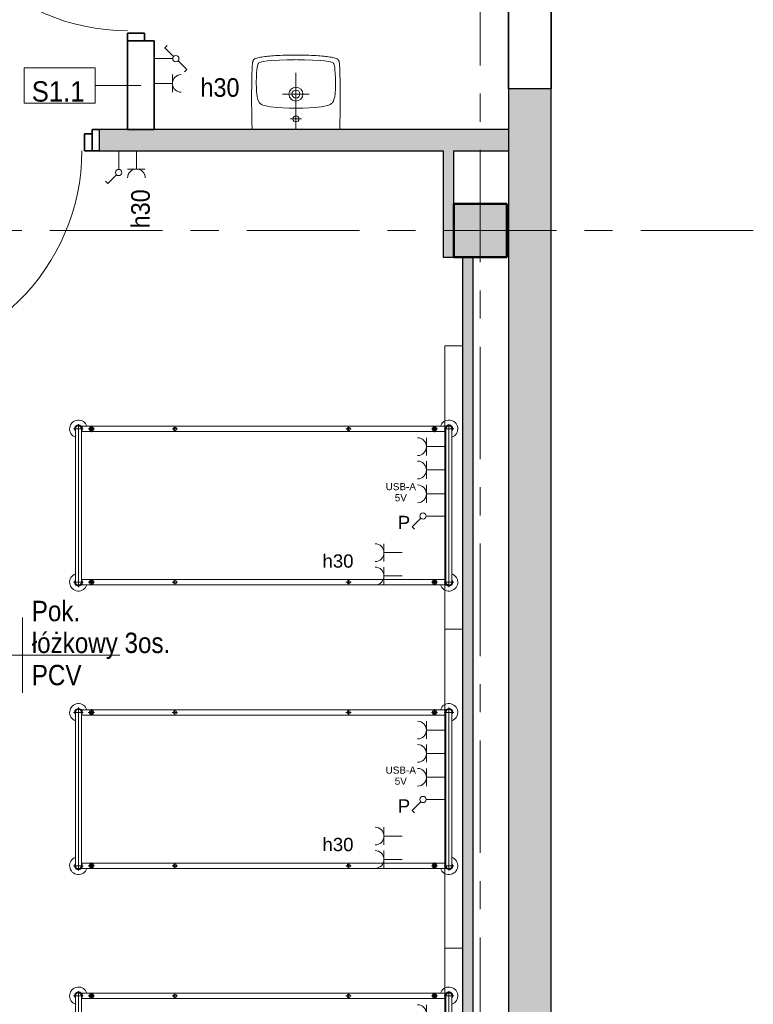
# Model space of a CAD drawing. Header units: centimetres. Extents: x 101 to 4622, y -1383 to 1498.
# Tile 45 of 68: x 4177 to 4591, y -1024 to -468. Entities that reach past the tile are written whole.
import ezdxf

# ---------------------------------------------------------------- set-up
doc = ezdxf.new("R2010")
doc.units = ezdxf.units.CM
doc.linetypes.add('Oś', pattern=[111.125, 63.5, -15.875, 15.875, -15.875])
for name, color, linetype, lineweight in [('A-ANNO-NOTE', 131, 'Continuous', 18), ('A-AREA-IDEN', 2, 'Continuous', 18), ('A-DETL-GENF', 92, 'Continuous', 18), ('A-DETL-MEDM', 33, 'Continuous', 35), ('A-DOOR', 31, 'Continuous', 25), ('A-WALL', 113, 'Continuous', 25), ('A-WALL-IDEN', 211, 'Continuous', 18), ('A-WALL-PATT', 111, 'Continuous', 25), ('E-ELE-QPM-IDEN', 2, 'Continuous', 18), ('E-ELEC-EQPM', 71, 'Continuous', 18), ('I-FURN', 30, 'Continuous', 18), ('P-SANR-FIXT', 6, 'Continuous', 18), ('Q-SPCQ', 91, 'Continuous', 18), ('S-COLS', 52, 'Continuous', 25), ('S-GRID', 1, 'Continuous', 18)]:
    doc.layers.add(name, color=color, linetype=linetype, lineweight=lineweight)
doc.styles.add('Arial', font='arial.ttf', dxfattribs={"height": 4})
doc.styles.add('Arial_1', font='arial.ttf', dxfattribs={"height": 7.5})
doc.styles.add('Arial_13', font='arial.ttf', dxfattribs={"width": 0.9, "height": 10.5})
doc.styles.add('Arial_4', font='arial.ttf', dxfattribs={"width": 0.85, "height": 11.5})
doc.styles.add('Arial_6', font='arial.ttf', dxfattribs={"width": 0.9, "height": 11.5})

# ---------------------------------------------------------------- blocks, each defined once
blk = doc.blocks.new('M_Concrete-Square-Column - 300 x 300mm-1161001-4_piętro II PT - projektowany - PPOŻ B')
at = {"layer": 'S-COLS', "lineweight": 18}
blk.add_hatch(color=254, dxfattribs=at).paths.add_polyline_path([(15, 15), (-15, 15), (-15, -15), (15, -15)], flags=0)
at = {"layer": 'S-COLS', "lineweight": 50}
for p, q in [((15, 15), (-15, 15)), ((-15, 15), (-15, -15)), ((15, -15), (15, 15)), ((-15, -15), (15, -15))]:
    blk.add_line(p, q, dxfattribs=at)
blk = doc.blocks.new('łóżko 195x90 typ FAMED _102039_ - łóżko 195x90 typ FAMED _102039_-1233017-4_piętro II PT - projektowany - PPOŻ B')
at = {"layer": 'I-FURN'}
for p, q in [((-43.25, 101.53), (-43.25, 106.98)), ((-43.25, 105.95), (43.25, 105.95)), ((43.25, 101.53), (43.25, 106.98)), ((45.97, 104.25), (-45.98, 104.25)), ((-44.75, -103.1), (-44.75, 102.61)), ((-43.25, 102.55), (43.25, 102.55)), ((-41.75, 102.55), (-41.75, -103.1)), ((41.75, 102.61), (41.75, -103.05)), ((44.75, -103.1), (44.75, 102.61)), ((-45, 96.93), (-41.5, 96.93)), ((-43.25, 95.18), (-43.25, 98.68)), ((45, 96.93), (41.5, 96.93)), ((43.25, 95.18), (43.25, 98.68)), ((-43.25, 48.31), (-43.25, 51.31)), ((43.25, 48.31), (43.25, 51.31)), ((-44.75, 49.81), (-41.75, 49.81)), ((44.75, 49.81), (41.75, 49.81)), ((-44.75, -48.19), (-41.75, -48.19)), ((-43.25, -49.69), (-43.25, -46.69)), ((44.75, -48.19), (41.75, -48.19)), ((43.25, -49.69), (43.25, -46.69)), ((-45, -96.6), (-41.5, -96.6)), ((-43.25, -94.85), (-43.25, -98.35)), ((45, -96.6), (41.5, -96.6)), ((43.25, -94.85), (43.25, -98.35)), ((-45.98, -104.75), (45.97, -104.75)), ((-43.25, -102.02), (-43.25, -107.47)), ((-43.25, -103.05), (43.25, -103.05)), ((43.25, -102.02), (43.25, -107.47)), ((-43.25, -106.45), (43.25, -106.45))]:
    blk.add_line(p, q, dxfattribs=at)
for centre, radius in [((-43.25, 96.93), 1.25), ((-43.25, 96.93), 0.8), ((43.25, 96.93), 1.25), ((43.25, 96.93), 0.8), ((-43.25, 49.81), 1), ((43.25, 49.81), 1), ((-43.25, -48.19), 1), ((43.25, -48.19), 1), ((-43.25, -96.6), 1.25), ((-43.25, -96.6), 0.8), ((43.25, -96.6), 1.25), ((43.25, -96.6), 0.8)]:
    blk.add_circle(centre, radius, dxfattribs=at)
for centre, radius, start, end in [((-43.25, 104.25), 5, 19.8769, 252.5424), ((-43.25, 104.25), 2.23, 49.8221, 310.1779), ((-43.25, 104.25), 1.93, 62.0207, 297.9793), ((-43.25, 104.25), 1.7, 90, 270), ((43.25, 104.25), 5, 287.4576, 160.1231), ((43.25, 104.25), 2.23, 229.8221, 130.1779), ((43.25, 104.25), 1.93, 242.0207, 117.9793), ((43.25, 104.25), 1.7, 270, 90), ((-43.25, -104.75), 5, 107.4576, 340.1231), ((43.25, -104.75), 5, 199.8769, 72.5424), ((-43.25, -104.75), 2.23, 47.6113, 310.1779), ((-43.25, -104.75), 1.93, 62.0207, 297.9793), ((-43.25, -104.75), 1.7, 90, 270), ((43.25, -104.75), 2.23, 229.8221, 130.1779), ((43.25, -104.75), 1.93, 242.0207, 117.9793), ((43.25, -104.75), 1.7, 270, 90)]:
    blk.add_arc(centre, radius, start, end, dxfattribs=at)
blk = doc.blocks.new('DRZWI 1S - Drzwi 120-1364003-4_piętro II PT - projektowany - PPOŻ B')
at = {"layer": 'A-DETL-GENF'}
for p, q in [((-65, 7.5), (-65, -2)), ((-60.7, 7.5), (-65, 7.5)), ((-60.7, -2), (-60.7, 7.5)), ((65, 7.5), (60.7, 7.5)), ((60.7, 7.5), (60.7, -2)), ((65, -2), (65, 7.5)), ((-65, -2), (-60.7, -2)), ((60.7, -2), (65, -2))]:
    blk.add_line(p, q, dxfattribs=at)
at = {"layer": 'A-DETL-MEDM'}
for p, q in [((-60.7, 7.5), (-65, 7.5)), ((-65, 7.5), (-65, -2)), ((-60.7, -2), (-60.7, 7.5)), ((60.7, -2), (60.7, 7.5)), ((60.7, 7.5), (65, 7.5)), ((65, 7.5), (65, -2)), ((-65, -2), (-60.7, -2)), ((65, -2), (60.7, -2))]:
    blk.add_line(p, q, dxfattribs=at)
at = {"layer": 'A-DOOR'}
blk.add_line((60.7, 7.5), (60.7, 126.89), dxfattribs=at)
at = {"layer": 'A-DOOR', "lineweight": 18}
blk.add_line((0, 30), (0, -30), dxfattribs=at)
blk.add_arc((60.7, 6.89), 120, 90, 179.707, dxfattribs=at)
blk = doc.blocks.new('Umywalka koło Nova Pro - Pro 50-V1-4_piętro II PT - projektowany - PPOŻ B')
at = {"layer": 'P-SANR-FIXT'}
for p, q in [((-11.82, 44.38), (-11.71, 44.67)), ((-11.6, 44.96), (-11.79, 44.38)), ((-11.71, 44.67), (-11.6, 44.96)), ((-11.6, 44.96), (-11.26, 45.47)), ((-11.26, 45.47), (-11.6, 44.96)), ((-11.26, 45.47), (-10.8, 45.84)), ((-10.8, 45.84), (-11.26, 45.47)), ((-10.8, 45.84), (-10.24, 46.11)), ((-10.24, 46.11), (-10.8, 45.84)), ((-10.24, 46.11), (-9.61, 46.32)), ((-9.61, 46.32), (-10.24, 46.11)), ((-9.61, 46.32), (-8.94, 46.51)), ((-8.94, 46.51), (-9.61, 46.32)), ((-8.94, 46.51), (-8.25, 46.64)), ((-8.25, 46.64), (-8.94, 46.51)), ((-8.25, 46.64), (-7.5, 46.8)), ((-7.5, 46.8), (-8.25, 46.64)), ((-7.5, 46.8), (-6.73, 46.91)), ((-6.73, 46.91), (-7.5, 46.8)), ((-6.73, 46.91), (-5.93, 47.04)), ((-5.93, 47.04), (-6.73, 46.91)), ((-5.93, 47.04), (-5.1, 47.15)), ((-5.1, 47.15), (-5.93, 47.04)), ((-5.88, 44.43), (-3.64, 44.75)), ((-5.1, 47.15), (-4.2, 47.25)), ((-4.2, 47.25), (-5.1, 47.15)), ((-4.2, 47.25), (-3.27, 47.36)), ((-3.27, 47.36), (-4.2, 47.25)), ((-3.64, 44.75), (-1.4, 44.94)), ((-3.27, 47.36), (-2.28, 47.44)), ((-2.28, 47.44), (-3.27, 47.36)), ((-2.28, 47.44), (-1.24, 47.52)), ((-1.24, 47.52), (-2.28, 47.44)), ((-1.4, 44.94), (3.1, 45.18)), ((-1.24, 47.52), (-0.15, 47.63)), ((-0.15, 47.63), (-1.24, 47.52)), ((-0.15, 47.63), (1.05, 47.71)), ((1.05, 47.71), (-0.15, 47.63)), ((1.05, 47.71), (2.3, 47.76)), ((2.3, 47.76), (1.05, 47.71)), ((2.3, 47.76), (3.66, 47.84)), ((3.66, 47.84), (2.3, 47.76)), ((3.1, 45.18), (7.6, 45.31)), ((3.66, 47.84), (5.12, 47.89)), ((5.12, 47.89), (3.66, 47.84)), ((5.12, 47.89), (6.72, 47.95)), ((6.72, 47.95), (5.12, 47.89)), ((6.72, 47.95), (8.45, 47.97)), ((8.45, 47.97), (6.72, 47.95)), ((7.6, 45.31), (9.86, 45.39)), ((8.45, 47.97), (10.4, 48)), ((10.4, 48), (8.45, 47.97)), ((9.86, 45.39), (11.04, 45.42)), ((10.4, 48), (14.63, 48)), ((14.63, 48), (10.4, 48)), ((11.04, 45.42), (11.7, 45.42)), ((11.7, 45.42), (12.5, 45.44)), ((12.5, 45.44), (13.3, 45.42)), ((13.3, 45.42), (13.99, 45.42)), ((13.99, 45.42), (15.14, 45.39)), ((14.63, 48), (16.55, 47.97)), ((16.55, 47.97), (14.63, 48)), ((15.14, 45.39), (17.4, 45.31)), ((16.55, 47.97), (18.31, 47.95)), ((18.31, 47.95), (16.55, 47.97)), ((17.4, 45.31), (21.9, 45.18)), ((18.31, 47.95), (19.88, 47.89)), ((19.88, 47.89), (18.31, 47.95)), ((19.88, 47.89), (21.34, 47.84)), ((21.34, 47.84), (19.88, 47.89)), ((21.34, 47.84), (22.7, 47.76)), ((22.7, 47.76), (21.34, 47.84)), ((21.9, 45.18), (26.4, 44.94)), ((22.7, 47.76), (23.98, 47.71)), ((23.98, 47.71), (22.7, 47.76)), ((23.98, 47.71), (25.15, 47.63)), ((25.15, 47.63), (23.98, 47.71)), ((25.15, 47.63), (26.24, 47.52)), ((26.24, 47.52), (25.15, 47.63)), ((26.24, 47.52), (27.31, 47.44)), ((27.31, 47.44), (26.24, 47.52)), ((26.4, 44.94), (28.64, 44.75)), ((27.31, 47.44), (28.29, 47.36)), ((28.29, 47.36), (27.31, 47.44)), ((28.29, 47.36), (29.23, 47.25)), ((29.23, 47.25), (28.29, 47.36)), ((28.64, 44.75), (30.88, 44.43)), ((29.23, 47.25), (30.1, 47.15)), ((30.1, 47.15), (29.23, 47.25)), ((30.1, 47.15), (30.93, 47.04)), ((30.93, 47.04), (30.1, 47.15)), ((30.93, 47.04), (31.76, 46.91)), ((31.76, 46.91), (30.93, 47.04)), ((31.76, 46.91), (32.5, 46.8)), ((32.5, 46.8), (31.76, 46.91)), ((32.5, 46.8), (33.25, 46.64)), ((33.25, 46.64), (32.5, 46.8)), ((33.25, 46.64), (33.97, 46.51)), ((33.97, 46.51), (33.25, 46.64)), ((33.97, 46.51), (34.63, 46.32)), ((34.63, 46.32), (33.97, 46.51)), ((34.63, 46.32), (35.24, 46.11)), ((35.24, 46.11), (34.63, 46.32)), ((35.24, 46.11), (35.8, 45.84)), ((35.8, 45.84), (35.24, 46.11)), ((35.8, 45.84), (36.28, 45.47)), ((36.28, 45.47), (35.8, 45.84)), ((36.28, 45.47), (36.6, 44.96)), ((36.6, 44.96), (36.28, 45.47)), ((36.6, 44.96), (36.82, 44.38)), ((-12.27, 38.89), (-12.24, 39.61)), ((-12.24, 39.61), (-12.22, 40.28)), ((-12.22, 40.28), (-12.19, 40.94)), ((-12.19, 40.94), (-12.16, 41.58)), ((-12.16, 41.58), (-12.14, 42.22)), ((-12.14, 42.22), (-12.08, 42.81)), ((-12.08, 42.81), (-12, 43.37)), ((-12, 43.37), (-11.92, 43.87)), ((-11.92, 43.87), (-11.82, 44.38)), ((-9.71, 37.56), (-9.53, 39.82)), ((-9.53, 39.82), (-9.39, 40.94)), ((-9.39, 40.94), (-9.21, 42.03)), ((-9.21, 42.03), (-9.05, 42.59)), ((-9.05, 42.59), (-8.86, 43.1)), ((-8.86, 43.1), (-8.7, 43.34)), ((-8.7, 43.34), (-8.51, 43.55)), ((-8.51, 43.55), (-8.03, 43.85)), ((-8.03, 43.85), (-7.53, 44.06)), ((-7.53, 44.06), (-6.97, 44.22)), ((-6.97, 44.22), (-5.88, 44.43)), ((30.88, 44.43), (31.97, 44.22)), ((31.97, 44.22), (32.53, 44.06)), ((32.53, 44.06), (33.06, 43.85)), ((33.06, 43.85), (33.54, 43.55)), ((33.54, 43.55), (33.73, 43.34)), ((33.73, 43.34), (33.86, 43.1)), ((33.86, 43.1), (34.07, 42.59)), ((34.07, 42.59), (34.21, 42.03)), ((34.21, 42.03), (34.39, 40.94)), ((34.39, 40.94), (34.53, 39.82)), ((34.53, 39.82), (34.71, 37.56)), ((36.82, 44.38), (36.92, 43.87)), ((36.92, 43.87), (37.03, 43.37)), ((37.03, 43.37), (37.08, 42.81)), ((37.08, 42.81), (37.14, 42.22)), ((37.14, 42.22), (37.16, 41.58)), ((37.16, 41.58), (37.19, 40.94)), ((37.19, 40.94), (37.22, 40.28)), ((37.22, 40.28), (37.24, 39.61)), ((37.24, 39.61), (37.27, 38.89)), ((-12.4, 33.88), (-12.38, 35.06)), ((-12.4, 33.3), (-12.4, 33.88)), ((-12.38, 35.06), (-12.35, 35.88)), ((-12.35, 36.65), (-12.32, 37.43)), ((-12.35, 35.88), (-12.35, 36.65)), ((-12.32, 37.43), (-12.3, 38.17)), ((-12.3, 38.17), (-12.27, 38.89)), ((-9.84, 33.06), (-9.79, 35.32)), ((-9.79, 35.32), (-9.71, 37.56)), ((12.5, 6), (12.5, 38)), ((34.71, 37.56), (34.82, 35.32)), ((34.82, 35.32), (34.84, 33.06)), ((37.27, 38.89), (37.3, 38.17)), ((37.3, 38.17), (37.32, 37.43)), ((37.32, 37.43), (37.35, 36.65)), ((37.35, 36.65), (37.35, 35.88)), ((37.35, 35.88), (37.38, 35.06)), ((37.38, 35.06), (37.4, 33.88)), ((37.4, 33.88), (37.43, 33.3)), ((-12.48, 27.81), (-12.46, 29.49)), ((-12.48, 26.13), (-12.48, 27.81)), ((-12.46, 30.5), (-12.43, 31.46)), ((-12.46, 29.49), (-12.46, 30.5)), ((-12.43, 32.39), (-12.4, 33.3)), ((-12.43, 31.46), (-12.43, 32.39)), ((-9.76, 28.56), (-9.84, 33.06)), ((-9.74, 27.87), (-9.76, 28.56)), ((-9.71, 27.55), (-9.74, 27.87)), ((34.74, 27.87), (34.71, 27.55)), ((34.76, 28.56), (34.74, 27.87)), ((34.84, 33.06), (34.76, 28.56)), ((37.43, 33.3), (37.43, 32.39)), ((37.43, 32.39), (37.46, 31.46)), ((37.46, 31.46), (37.46, 30.5)), ((37.46, 30.5), (37.48, 29.49)), ((37.48, 29.49), (37.48, 27.81)), ((37.48, 27.81), (37.51, 26.13)), ((-12.51, 24.3), (-12.48, 26.13)), ((-12.48, 22.27), (-12.51, 24.3)), ((-12.48, 19.98), (-12.48, 22.27)), ((-9.69, 27.15), (-9.71, 27.55)), ((-9.61, 26.27), (-9.69, 27.15)), ((-9.37, 24.54), (-9.61, 26.27)), ((-8.91, 22.86), (-9.37, 24.54)), ((-8.62, 22.03), (-8.91, 22.86)), ((20.01, 26), (5.01, 26)), ((33.91, 22.86), (33.62, 22.03)), ((34.37, 24.54), (33.91, 22.86)), ((34.63, 26.27), (34.37, 24.54)), ((34.69, 27.15), (34.63, 26.27)), ((34.71, 27.55), (34.69, 27.15)), ((37.51, 22.27), (37.48, 19.98)), ((37.51, 26.13), (37.51, 22.27)), ((-12.45, 17.35), (-12.48, 19.98)), ((-12.4, 14.28), (-12.45, 17.35)), ((-8.19, 21.26), (-8.62, 22.03)), ((-7.93, 20.91), (-8.19, 21.26)), ((-7.61, 20.62), (-7.93, 20.91)), ((-6.89, 20.14), (-7.61, 20.62)), ((-6.09, 19.8), (-6.89, 20.14)), ((-5.24, 19.53), (-6.09, 19.8)), ((-3.53, 19.16), (-5.24, 19.53)), ((-1.83, 18.89), (-3.53, 19.16)), ((1.66, 18.49), (-1.83, 18.89)), ((5.15, 18.2), (1.66, 18.49)), ((8.64, 18.06), (5.15, 18.2)), ((10.37, 18.01), (8.64, 18.06)), ((14.63, 18.01), (10.37, 18.01)), ((16.36, 18.06), (14.63, 18.01)), ((19.88, 18.2), (16.36, 18.06)), ((23.34, 18.49), (19.88, 18.2)), ((26.83, 18.89), (23.34, 18.49)), ((28.56, 19.16), (26.83, 18.89)), ((30.26, 19.53), (28.56, 19.16)), ((31.09, 19.8), (30.26, 19.53)), ((31.89, 20.14), (31.09, 19.8)), ((32.61, 20.62), (31.89, 20.14)), ((32.93, 20.91), (32.61, 20.62)), ((33.19, 21.26), (32.93, 20.91)), ((33.62, 22.03), (33.19, 21.26)), ((37.45, 17.35), (37.4, 14.28)), ((37.48, 19.98), (37.45, 17.35)), ((-12.32, 10.58), (-12.4, 14.28)), ((15.72, 12.02), (9.46, 12.02)), ((37.4, 14.28), (37.32, 10.58)), ((-12.19, 6), (-12.32, 10.58)), ((37.32, 10.58), (37.19, 6))]:
    blk.add_line(p, q, dxfattribs=at)
for centre, radius in [((12.51, 26), 3.92), ((12.51, 26), 2.28), ((12.5, 12.02), 1.72)]:
    blk.add_circle(centre, radius, dxfattribs=at)
blk = doc.blocks.new('DRZWI 1S - Drzwi 120-1363990-4_piętro II PT - projektowany - PPOŻ B')
at = {"layer": 'A-DETL-GENF'}
for p, q in [((-65, 6), (-65, -3.5)), ((-60.7, 6), (-65, 6)), ((-60.7, -3.5), (-60.7, 6)), ((65, 6), (60.7, 6)), ((60.7, 6), (60.7, -3.5)), ((65, -3.5), (65, 6)), ((-65, -3.5), (-60.7, -3.5)), ((60.7, -3.5), (65, -3.5))]:
    blk.add_line(p, q, dxfattribs=at)
at = {"layer": 'A-DETL-MEDM'}
for p, q in [((-60.7, 6), (-65, 6)), ((-65, 6), (-65, -3.5)), ((-60.7, -3.5), (-60.7, 6)), ((60.7, -3.5), (60.7, 6)), ((60.7, 6), (65, 6)), ((65, 6), (65, -3.5)), ((-65, -3.5), (-60.7, -3.5)), ((65, -3.5), (60.7, -3.5))]:
    blk.add_line(p, q, dxfattribs=at)
at = {"layer": 'A-DOOR'}
blk.add_line((60.7, 6), (60.7, 125.39), dxfattribs=at)
at = {"layer": 'A-DOOR', "lineweight": 18}
blk.add_line((0, 28.5), (0, -28.5), dxfattribs=at)
blk.add_arc((60.7, 5.39), 120, 90, 179.707, dxfattribs=at)
blk = doc.blocks.new('Panel Gazowo Oswietleniowy 2 - Type 1-1482570-4_piętro II PT - projektowany - PPOŻ B')
at = {"layer": 'Q-SPCQ'}
for p, q in [((-112.5, 47.33), (-102.5, 47.33)), ((-107.5, 47.33), (-107.5, 37)), ((-99.33, 47.33), (-89.33, 47.33)), ((-94.33, 47.33), (-94.33, 37)), ((47.5, 47.33), (57.5, 47.33)), ((52.5, 47.33), (52.5, 37)), ((60.67, 47.33), (70.67, 47.33)), ((65.67, 47.33), (65.67, 37)), ((-79.82, 31.43), (-81.13, 30.12)), ((-74.88, 26.48), (-79.82, 31.43)), ((80.18, 31.43), (78.87, 30.12)), ((85.12, 26.48), (80.18, 31.43)), ((-73.64, 13), (-73.64, 23.5)), ((-66.13, 23.33), (-56.13, 23.33)), ((-61.13, 23.33), (-61.13, 13)), ((-52.67, 23.33), (-42.67, 23.33)), ((-47.67, 23.33), (-47.67, 13)), ((-39.5, 23.33), (-29.5, 23.33)), ((-34.5, 23.33), (-34.5, 13)), ((86.36, 13), (86.36, 23.5)), ((93.87, 23.33), (103.87, 23.33)), ((98.87, 23.33), (98.87, 13)), ((107.33, 23.33), (117.33, 23.33)), ((112.33, 23.33), (112.33, 13)), ((120.5, 23.33), (130.5, 23.33)), ((125.5, 23.33), (125.5, 13)), ((-157.5, 3), (-157.5, 13)), ((-157.5, 13), (182.5, 13)), ((182.5, 13), (182.5, 3))]:
    blk.add_line(p, q, dxfattribs=at)
for centre in [(-73.64, 25.25), (86.36, 25.25)]:
    blk.add_circle(centre, 1.75, dxfattribs=at)
for centre, end in [((-107.5, 52.33), 0), ((-94.33, 52.33), 0), ((52.5, 52.33), 0), ((65.67, 52.33), 0), ((-61.13, 28.33), 360), ((-47.67, 28.33), 360), ((-34.5, 28.33), 360), ((98.87, 28.33), 360), ((112.33, 28.33), 360), ((125.5, 28.33), 360)]:
    blk.add_arc(centre, 5, 180, end, dxfattribs=at)
blk = doc.blocks.new('Przełącznik schodowy - Type 1-1452447-4_piętro II PT - projektowany - PPOŻ B')
at = {"layer": 'E-ELEC-EQPM'}
for p, q in [((13.74, 20.98), (18.68, 25.93)), ((18.68, 25.93), (19.99, 24.62)), ((11.26, 18.51), (6.32, 13.57)), ((12.5, 18), (12.5, 7.5)), ((6.32, 13.57), (5.01, 14.88))]:
    blk.add_line(p, q, dxfattribs=at)
blk.add_circle((12.5, 19.75), 1.75, dxfattribs=at)
blk = doc.blocks.new('Przełącznik jednobiegunowy - Type 1-1452004-4_piętro II PT - projektowany - PPOŻ B')
at = {"layer": 'E-ELEC-EQPM'}
for p, q in [((13.74, 19.48), (18.68, 24.43)), ((18.68, 24.43), (19.99, 23.12)), ((12.5, 16.5), (12.5, 6))]:
    blk.add_line(p, q, dxfattribs=at)
blk.add_circle((12.5, 18.25), 1.75, dxfattribs=at)
blk = doc.blocks.new('gniazdo elektryczne pojedyncze - 30-1473552-4_piętro II PT - projektowany - PPOŻ B')
at = {"layer": 'E-ELEC-EQPM'}
for p, q in [((17.5, 17.83), (7.5, 17.83)), ((12.5, 17.83), (12.5, 7.5))]:
    blk.add_line(p, q, dxfattribs=at)
blk.add_arc((12.5, 22.83), 5, 180, 0, dxfattribs=at)
blk = doc.blocks.new('gniazdo elektryczne pojedyncze - 30-1470339-4_piętro II PT - projektowany - PPOŻ B')
at = {"layer": 'E-ELEC-EQPM'}
for p, q in [((17.5, 16.33), (7.5, 16.33)), ((12.5, 16.33), (12.5, 6))]:
    blk.add_line(p, q, dxfattribs=at)
blk.add_arc((12.5, 21.33), 5, 180, 0, dxfattribs=at)
blk = doc.blocks.new('METKA_POMIESZCZENIA1 - Rozbudowana - bez ramki-1409110-4_piętro II PT - projektowany - PPOŻ B')
at = {"layer": 'A-AREA-IDEN'}
for p, q in [((0, 0.425), (0, 0)), ((-0.8, 0), (1.1, 0)), ((0, 0), (0, -0.425))]:
    blk.add_line(p, q, dxfattribs=at)
blk = doc.blocks.new('ET sciana_AT7 - 10mm-838066-4_piętro II PT - projektowany - PPOŻ B')
at = {"layer": 'A-WALL-IDEN'}
for p, q in [((-0.4, 0.196875), (0.4, 0.196875)), ((-0.4, -0.203125), (-0.4, 0.196875)), ((0.4, 0.196875), (0.4, -0.203125)), ((-0.4, -0.203125), (0.4, -0.203125))]:
    blk.add_line(p, q, dxfattribs=at)

msp = doc.modelspace()

# ---------------------------------------------------------------- hatches: boundary and pattern name
at = {"layer": 'A-WALL-PATT'}
h = msp.add_hatch(color=9, dxfattribs=at)
h.paths.add_polyline_path([(4453.04, -1192.38), (4477.04, -1192.38), (4477.04, -507.38), (4453.04, -507.38), (4453.04, -613.49)], flags=0)
h.paths.add_polyline_path([(4477.04, -307.38), (4477.04, -267.38), (4453.04, -267.38), (4453.04, -307.38), (4467.04, -307.38)], flags=0)
h.paths.add_polyline_path([(4467.04, -157.38), (4477.04, -157.38), (4477.04, 182.62), (4453.04, 182.62), (4453.04, -157.38)], flags=0)
h.paths.add_polyline_path([(4467.04, 292.62), (4477.04, 292.62), (4477.04, 332.62), (4453.04, 332.62), (4453.04, 292.62)], flags=0)
h.paths.add_polyline_path([(4467.04, 532.62), (4477.04, 532.62), (4477.04, 1217.62), (4453.04, 1217.62), (4453.04, 532.62)], flags=0)
h = msp.add_hatch(color=9, dxfattribs=at)
h.paths.add_polyline_path([(1768.04, -542.38), (1768.04, -530.38), (1761.04, -530.38), (1761.04, -542.38)], flags=0)
h.paths.add_polyline_path([(1878.04, -542.38), (2094.04, -542.38), (2094.04, -530.38), (1878.04, -530.38), (1878.04, -532.88)], flags=0)
h.paths.add_polyline_path([(2409.54, -542.38), (2732.04, -542.38), (2732.04, -530.38), (2409.54, -530.38), (2409.54, -532.88)], flags=0)
h.paths.add_polyline_path([(2941.04, -542.38), (3060.54, -542.38), (3060.54, -530.38), (2941.04, -530.38), (2941.04, -532.88)], flags=0)
h.paths.add_polyline_path([(3262.04, -542.38), (3652.04, -542.38), (3652.04, -530.38), (3262.04, -530.38)], flags=0)
h.paths.add_polyline_path([(3802.04, -542.38), (4088.04, -542.38), (4088.04, -530.38), (3802.04, -530.38), (3802.04, -532.88)], flags=0)
h.paths.add_polyline_path([(4222.04, -542.38), (4453.04, -542.38), (4453.04, -530.38), (4222.04, -530.38)], flags=0)
for points in [[(4422.04, -602.38), (4422.04, -542.38), (4416.04, -542.38), (4416.04, -602.38)], [(4433.04, -1172.38), (4433.04, -602.38), (4427.04, -602.38), (4427.04, -1172.38)]]:
    msp.add_hatch(color=9, dxfattribs=at).paths.add_polyline_path(points, flags=0)

# ---------------------------------------------------------------- linework, layer by layer
at = {"layer": 'A-WALL', "color": 7, "lineweight": 35}
for p, q in [((4453.04, -417.38), (4453.04, -507.38)), ((4477.04, -507.38), (4477.04, -417.38)), ((4238.04, -480.38), (4238.04, -530.38)), ((4253.04, -480.38), (4247.54, -480.38)), ((4253.04, -530.38), (4253.04, -480.38)), ((4222.04, -530.38), (4218.04, -530.38)), ((4218.04, -530.38), (4218.04, -532.88)), ((4238.04, -530.38), (4253.04, -530.38)), ((4218.04, -542.38), (4222.04, -542.38))]:
    msp.add_line(p, q, dxfattribs=at)
at = {"layer": 'A-WALL'}
for p, q in [((4453.04, -507.38), (4453.04, -1192.38)), ((4477.04, -507.38), (4453.04, -507.38)), ((4477.04, -1227.38), (4477.04, -507.38)), ((4453.04, -530.38), (4222.04, -530.38)), ((4222.04, -530.38), (4222.04, -542.38)), ((4222.04, -542.38), (4416.04, -542.38)), ((4416.04, -542.38), (4416.04, -602.38)), ((4422.04, -542.38), (4453.04, -542.38)), ((4422.04, -572.38), (4422.04, -542.38)), ((4416.04, -602.38), (4422.04, -602.38)), ((4427.04, -602.38), (4427.04, -1172.38)), ((4433.04, -1172.38), (4433.04, -602.38))]:
    msp.add_line(p, q, dxfattribs=at)
at = {"layer": 'A-WALL-IDEN'}
msp.add_line((4245.54, -505.54), (4219.77, -505.54), dxfattribs=at)
at = {"layer": 'S-GRID', "linetype": 'Oś'}
for p, q in [((4437.04, -1383.2), (4437.04, 1438.12)), ((4591.09, -587.38), (1467.04, -587.38))]:
    msp.add_line(p, q, dxfattribs=at)

# ---------------------------------------------------------------- block references
at = {"layer": 'A-AREA-IDEN', "xscale": 49.99999999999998, "yscale": 49.99999999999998, "zscale": 49.99999999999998}
msp.add_blockref('METKA_POMIESZCZENIA1 - Rozbudowana - bez ramki-1409110-4_piętro II PT - projektowany - PPOŻ B', (4178.78, -827.11), dxfattribs=at)
at = {"layer": 'A-DOOR'}
for name, p, rotation in [('DRZWI 1S - Drzwi 120-1364003-4_piętro II PT - projektowany - PPOŻ B', (4245.54, -415.38), 89.9999999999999), ('DRZWI 1S - Drzwi 120-1363990-4_piętro II PT - projektowany - PPOŻ B', (4153.04, -536.38), 180)]:
    msp.add_blockref(name, p, dxfattribs=dict(at, rotation=rotation))
at = {"layer": 'A-WALL-IDEN', "xscale": 49.99999999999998, "yscale": 49.99999999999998, "zscale": 49.99999999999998}
msp.add_blockref('ET sciana_AT7 - 10mm-838066-4_piętro II PT - projektowany - PPOŻ B', (4199.77, -505.39), dxfattribs=at)
at = {"layer": 'E-ELEC-EQPM'}
for name, p, rotation in [('Przełącznik schodowy - Type 1-1452447-4_piętro II PT - projektowany - PPOŻ B', (4245.54, -477.88), 269.9999999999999), ('gniazdo elektryczne pojedyncze - 30-1473552-4_piętro II PT - projektowany - PPOŻ B', (4245.54, -491.88), 269.9999999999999), ('Przełącznik jednobiegunowy - Type 1-1452004-4_piętro II PT - projektowany - PPOŻ B', (4245.54, -536.38), 180), ('gniazdo elektryczne pojedyncze - 30-1470339-4_piętro II PT - projektowany - PPOŻ B', (4255.54, -536.38), 180)]:
    msp.add_blockref(name, p, dxfattribs=dict(at, rotation=rotation))
at = {"layer": 'I-FURN', "rotation": 89.99999999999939}
for p in [(4314.6, -742.63), (4314.6, -902.63), (4314.6, -1062.63)]:
    msp.add_blockref('łóżko 195x90 typ FAMED _102039_ - łóżko 195x90 typ FAMED _102039_-1233017-4_piętro II PT - projektowany - PPOŻ B', p, dxfattribs=at)
at = {"layer": 'P-SANR-FIXT'}
msp.add_blockref('Umywalka koło Nova Pro - Pro 50-V1-4_piętro II PT - projektowany - PPOŻ B', (4320.54, -536.38), dxfattribs=at)
at = {"layer": 'Q-SPCQ', "rotation": 89.99999999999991}
for p in [(4430.04, -834.88), (4430.04, -994.88)]:
    msp.add_blockref('Panel Gazowo Oswietleniowy 2 - Type 1-1482570-4_piętro II PT - projektowany - PPOŻ B', p, dxfattribs=at)
at = {"layer": 'S-COLS', "lineweight": 18, "rotation": 270.0000000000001}
msp.add_blockref('M_Concrete-Square-Column - 300 x 300mm-1161001-4_piętro II PT - projektowany - PPOŻ B', (4437.04, -587.38), dxfattribs=at)

# ---------------------------------------------------------------- texts
at = {"layer": 'A-ANNO-NOTE', "char_height": 7.5, "width": 7.373, "attachment_point": 8, "line_spacing_factor": 0.936439, "style": 'Arial_1'}
for insert in [(4394.01, -755.92), (4394.01, -915.92), (4394.01, -915.92)]:
    msp.add_mtext('\\pxqc,t8.46667,16.93333,25.4,33.86667,42.33333,50.8,59.26667,67.73333,76.2,84.66667,93.13333,101.6,110.06667,118.53333,127,135.46667,143.93333,152.4,160.86667,169.33333,177.8,186.26667,194.73333,203.2,211.66667,220.13333,228.6,237.06667,245.53333,254,262.46667,270.93333;{P}', dxfattribs=dict(at, insert=insert))
at = {"layer": 'A-AREA-IDEN', "char_height": 11.5, "line_spacing_factor": 0.936439, "style": 'Arial_4'}
for s, insert, width, attachment_point in [('\\pt42.49997,84.99995,127.50004,170.00002,212.49999,254.99996,297.50005,340.00003,382.5,424.99998,467.49995,510.00004,552.50002,594.99999,637.49997,679.99994,722.50003,765.00001,807.49998,849.99996,892.50005,935.00002,977.5,1019.99998,1062.49995,1105.00004,1147.50002,1189.99999,1232.49997,1275.00006,1317.50003,1360.00001;Pok.\\Płóżkowy 3os.', (4184, -829.31), 77.0525, 7), ('\\pxt3.69565,7.3913,11.08696,14.78261,18.47826,22.17391,25.86957,29.56522,33.26087,36.95652,40.65217,44.34783,48.04348,51.73913,55.43478,59.13043,62.82609,66.52174,70.21739,73.91304,77.6087,81.30435,85,88.69565,92.3913,96.08696,99.78261,103.47826,107.17391,110.86957,114.56522,118.26087;{PCV}', (4184, -832.54), 28.135, 1)]:
    msp.add_mtext(s, dxfattribs=dict(at, insert=insert, width=width, attachment_point=attachment_point))
at = {"layer": 'A-WALL-IDEN', "insert": (4198.87, -508.97), "char_height": 11.5, "width": 29.79, "attachment_point": 5, "line_spacing_factor": 0.936439, "style": 'Arial_6'}
msp.add_mtext('\\pxqc,t4.96957,9.93913,14.9087,19.87826,24.84783,29.81739,34.78696,39.75652,44.72609,49.69565,54.66522,59.63478,64.60435,69.57391,74.54348,79.51304,84.48261,89.45217,94.42174,99.3913,104.36087,109.33043,114.3,119.26957,124.23913,129.2087,134.17826,139.14783,144.11739,149.08696,154.05652,159.02609;{S1.1}', dxfattribs=at)
at = {"layer": 'E-ELE-QPM-IDEN', "insert": (4290.2, -506.74), "char_height": 10.5, "width": 22.635, "attachment_point": 5, "line_spacing_factor": 0.936439, "style": 'Arial_13'}
msp.add_mtext('\\pxqc,t5.35714,10.71429,16.07143,21.42857,26.78571,32.14286,37.5,42.85714,48.21429,53.57143,58.92857,64.28571,69.64286,75,80.35714,85.71429,91.07143,96.42857,101.78571,107.14286,112.5,117.85714,123.21429,128.57143,133.92857,139.28571,144.64286,150,155.35714,160.71429,166.07143,171.42857;{h30}', dxfattribs=at)
at = {"layer": 'E-ELE-QPM-IDEN', "insert": (4245.41, -575.14), "char_height": 10.5, "width": 22.635, "attachment_point": 5, "rotation": 90, "line_spacing_factor": 0.936439, "style": 'Arial_13'}
msp.add_mtext('\\pxqc,t5.35714,10.71429,16.07143,21.42857,26.78571,32.14286,37.5,42.85714,48.21429,53.57143,58.92857,64.28571,69.64286,75,80.35714,85.71429,91.07143,96.42857,101.78571,107.14286,112.5,117.85714,123.21429,128.57143,133.92857,139.28571,144.64286,150,155.35714,160.71429,166.07143,171.42857;{h30}', dxfattribs=at)

# ---------------------------------------------------------------- next in the draw order: texts
at = {"layer": 'A-ANNO-NOTE', "line_spacing_factor": 0.936439, "bg_fill": 3, "box_fill_scale": 1.25, "bg_fill_color": 256, "bg_fill_true_color": 13158600, "bg_fill_transparency": 0}
for s, insert, char_height, width, attachment_point, style in [('\\pxqc,t15.875,31.75,47.625,63.5,79.375,95.25,111.125,127,142.875,158.75,174.625,190.5,206.375,222.25,238.125,254,269.875,285.75,301.625,317.5,333.375,349.25,365.125,381,396.875,412.75,428.625,444.5,460.375,476.25,492.125,508;{USB-A\\P5V}', (4392.22, -740.24), 4, 16.7155, 8, 'Arial'), ('\\pxt8.46667,16.93333,25.4,33.86667,42.33333,50.8,59.26667,67.73333,76.2,84.66667,93.13333,101.6,110.06667,118.53333,127,135.46667,143.93333,152.4,160.86667,169.33333,177.8,186.26667,194.73333,203.2,211.66667,220.13333,228.6,237.06667,245.53333,254,262.46667,270.93333;{h30}', (4348.04, -770.18), 7.5, 18.382, 1, 'Arial_1'), ('\\pxqc,t15.875,31.75,47.625,63.5,79.375,95.25,111.125,127,142.875,158.75,174.625,190.5,206.375,222.25,238.125,254,269.875,285.75,301.625,317.5,333.375,349.25,365.125,381,396.875,412.75,428.625,444.5,460.375,476.25,492.125,508;{USB-A\\P5V}', (4392.22, -900.24), 4, 16.7155, 8, 'Arial'), ('\\pxt8.46667,16.93333,25.4,33.86667,42.33333,50.8,59.26667,67.73333,76.2,84.66667,93.13333,101.6,110.06667,118.53333,127,135.46667,143.93333,152.4,160.86667,169.33333,177.8,186.26667,194.73333,203.2,211.66667,220.13333,228.6,237.06667,245.53333,254,262.46667,270.93333;{h30}', (4348.04, -930.18), 7.5, 18.382, 1, 'Arial_1')]:
    msp.add_mtext(s, dxfattribs=dict(at, insert=insert, char_height=char_height, width=width, attachment_point=attachment_point, style=style))

# ---------------------------------------------------------------- next in the draw order: texts
for s, insert, char_height, width, attachment_point, style in [('\\pxqc,t15.875,31.75,47.625,63.5,79.375,95.25,111.125,127,142.875,158.75,174.625,190.5,206.375,222.25,238.125,254,269.875,285.75,301.625,317.5,333.375,349.25,365.125,381,396.875,412.75,428.625,444.5,460.375,476.25,492.125,508;{USB-A\\P5V}', (4392.22, -900.24), 4, 16.7155, 8, 'Arial'), ('\\pxt8.46667,16.93333,25.4,33.86667,42.33333,50.8,59.26667,67.73333,76.2,84.66667,93.13333,101.6,110.06667,118.53333,127,135.46667,143.93333,152.4,160.86667,169.33333,177.8,186.26667,194.73333,203.2,211.66667,220.13333,228.6,237.06667,245.53333,254,262.46667,270.93333;{h30}', (4348.04, -930.18), 7.5, 18.382, 1, 'Arial_1')]:
    msp.add_mtext(s, dxfattribs=dict(at, insert=insert, char_height=char_height, width=width, attachment_point=attachment_point, style=style))

doc.saveas('drawing.dxf')
